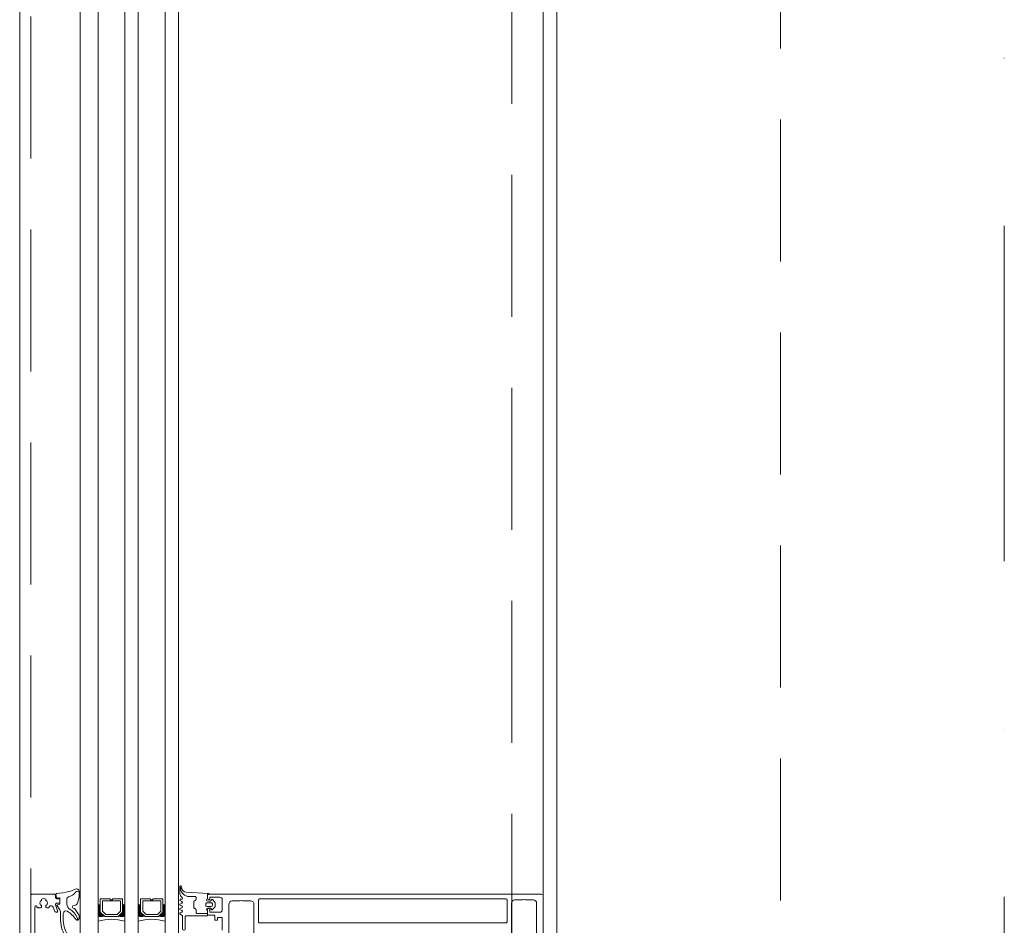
# Model space of a CAD drawing. Header units: millimetres. Extents: x 213386 to 459888, y 74252 to 208052.
# Tile 139 of 256: x 373037 to 373477, y 164776 to 165181. Entities that reach past the tile are written whole.
import ezdxf

# ---------------------------------------------------------------- set-up
doc = ezdxf.new("R2010")
doc.units = ezdxf.units.MM
doc.linetypes.add('CK_Čerchovaná 50', pattern=[6, 3, -1.5, 0, -1.5])
doc.linetypes.add('ČÁRKOVANÁ', pattern=[19.05, 12.7, -6.35])
doc.layers.add('FASÁDA DETAILNÍ', color=255, linetype='Continuous', lineweight=0)
doc.layers.add('TENKA', color=255, linetype='Continuous', lineweight=0)

# ---------------------------------------------------------------- blocks, each defined once
blk = doc.blocks.new('284336')
for points in [[(-0.7, -9.6), (-10, -9.6, 0.414511), (-10.51, -10.11), (-10.51, -15.51, -1), (-11.69, -15.51), (-11.69, -9.6), (-12.69, -8.95, -0.668884), (-12.6, -8.23), (-11.99, -8.01, 0.766384), (-11.99, -7.21), (-12.6, -6.99, -0.76831), (-12.6, -6.23), (-11.99, -6.01, 0.766384), (-11.99, -5.21), (-12.6, -4.99, -0.76831), (-12.6, -4.23), (-11.99, -4.01, 0.766384), (-11.99, -3.21), (-12.6, -2.99, -0.877523), (-12.5, -2.22), (-12.1, -2.22, 0.698129), (-11.83, -1.5, -0.220231), (-12.89, 0.78), (-12.89, 3.45, -0.157143), (-12.82, 3.68), (-12.69, 3.42, -0.067482), (-12.48, 2.53, 0.393136), (-8.66, -1.02), (-6.1, -1.02, -0.414214), (-5.61, -1.51), (-5.61, -2.22, -0.267949), (-5.85, -2.65), (-6.35, -2.93, 0.267949), (-6.61, -3.38), (-6.61, -5.84, 0.267949), (-6.35, -6.29), (-5.85, -6.57, -0.267949), (-5.61, -7), (-5.61, -8.11, 0.414215), (-5.1, -8.62), (-0.41, -8.62), (-0.41, -9.31, -0.414212), (-0.7, -9.6)], [(-0.41, 0), (-0.41, -2, 0.990243), (-0.4, -3.02), (0.9, -3.02, 0.414214), (1.21, -2.71), (1.21, -2.61, -0.668123), (1.71, -2.4), (2.75, -3.45, -0.199004), (2.89, -3.79), (2.89, -5.43, -0.199038), (2.75, -5.77), (1.71, -6.82, -0.668191), (1.21, -6.61), (1.21, -6.51, 0.414214), (0.9, -6.2), (-0.4, -6.2, 0.990269), (-0.41, -7.22), (-0.41, -8.6), (-5.1, -8.6, -0.414215), (-5.59, -8.11), (-5.59, -7, 0.267949), (-5.84, -6.56), (-6.34, -6.27, -0.267949), (-6.59, -5.84), (-6.59, -3.38, -0.267949), (-6.34, -2.95), (-5.84, -2.66, 0.267949), (-5.59, -2.22), (-5.59, -1.51, 0.414214), (-6.1, -1), (-8.66, -1, -0.393156), (-12.46, 2.53, 0.067572), (-12.67, 3.43), (-12.8, 3.7, -0.637545), (-12.12, 3.53), (-11.92, 2.53, 0.344315), (-10.06, 0.91), (0, 0.38, -0.406913), (0.39, 0), (-0.41, 0)], [(1.7, -4.31, 0.414235), (1.2, -3.81), (-0.7, -3.81, 0.414214), (-1.2, -4.31), (-1.2, -4.91, 0.414214), (-0.7, -5.41), (1.2, -5.41, 0.414235), (1.7, -4.91), (1.7, -4.31)]]:
    blk.add_lwpolyline(points, format="xyb", close=True)
blk = doc.blocks.new('433270')
blk.add_lwpolyline([(1, 0, 0.414364), (0, -1), (0, -1.4, 0.255924), (0.23, -1.83, -0.547723), (0.23, -3.17, 0.255924), (0, -3.6), (0, -14.6, 0.414214), (0.3, -14.9), (1.2, -14.9, 0.414214), (1.7, -14.4), (1.7, -10.3, -0.414214), (2, -10), (6, -10, 0.414248), (7, -9), (7, -7.7, 0.414179), (6.5, -7.2), (5.7, -7.2, 0.414232), (5.4, -7.5), (5.4, -8.2, -0.414198), (5.1, -8.5), (2.8, -8.5, -0.414204), (1.8, -7.5), (1.8, -4.49, -0.147432), (1.97, -3.94, 0.147461), (2.4, -2.5), (2.4, -2.3, -0.414214), (2.9, -1.8), (21.87, -1.8, -0.668178), (22.22, -2.65), (22.16, -2.72, 1), (21.59, -3.29), (21.52, -3.35, 0.198912), (21.38, -3.71), (21.38, -4.05, 0.414214), (22.08, -4.75), (22.38, -4.75, 0.576988), (22.64, -4.3, -0.311246), (24.56, -4.3, 0.576988), (24.82, -4.75), (25.3, -4.75, -0.260065), (25.3, -6.65), (24.82, -6.65, 0.576988), (24.56, -7.1, -0.311246), (22.64, -7.1, 0.576988), (22.38, -6.65), (22.08, -6.65, 0.414214), (21.38, -7.35), (21.38, -7.61, 0.267949), (21.63, -8.04), (21.89, -8.2, -0.637047), (21.73, -10), (19.83, -10.7, 0.315299), (19.5, -11.17), (19.5, -11.49, 0.520567), (20.17, -11.96), (22.83, -10.99, -0.520567), (23.5, -11.46), (23.5, -12.5, 0.414062), (24, -13), (25, -13, 0.414186), (25.5, -12.5), (25.5, -11.5, -0.414182), (26, -11), (27, -11, 0.414214), (27.5, -10.5), (27.5, -0.5, 0.414214), (27, 0), (1, 0)], format="xyb", close=True)
blk = doc.blocks.new('284325')
for points in [[(0.84, -5.23, -0.560316), (0.94, -4.73), (1.94, -4.36, 0.3153), (2.14, -4.08), (2.14, -1.89, 0.451558), (1.8, -1.59), (0.9, -1.7, -0.399586), (0.57, -1.46), (0.3, -0.07, -0.415977), (0.53, 0.29, 0.024107), (6.15, 1.24, 0.076636), (8.99, 2.34, -0.577615), (10.79, 1.3), (10.02, 1.37, 0.283171), (9.08, 0.9, -0.168429), (7.07, -0.74), (5.9, -1.16, 0.315302), (5.24, -2.1), (5.24, -4.21, 0.269719), (6.76, -6.82, -0.194797), (10.18, -11.53, -0.342663), (9.17, -11.17, 0.119207), (5.43, -7.59, 0.578571), (3.63, -8.62), (3.63, -11.77, 0.176415), (6.16, -18.72, -1), (5.24, -19.49, -0.176415), (2.43, -11.77), (2.43, -8.89, 0.208286), (0.84, -5.23)], [(8.95, -6.65), (10.32, -8.78, -0.134555), (10.79, -10.63, -0.339795), (10.19, -11.53, 0.194788), (6.76, -6.81, -0.269736), (5.25, -4.21), (5.25, -2.1, -0.315302), (5.9, -1.17), (7.07, -0.74, 0.168429), (9.09, 0.89, -0.283167), (10.01, 1.36), (10.79, 1.29), (10.79, -0.74, -0.070852), (10.71, -1.3), (9.95, -3.93, -0.241839), (9.08, -4.83), (7.93, -5.22, 0.836024), (8.08, -6.19), (8.11, -6.19, -0.255349), (8.95, -6.65)]]:
    blk.add_lwpolyline(points, format="xyb", close=True)

msp = doc.modelspace()

# ---------------------------------------------------------------- linework, layer by layer
at = {"layer": 'FASÁDA DETAILNÍ'}
for p, q in [((373036.638, 145492.154), (373036.638, 169172.154)), ((373063.638, 145492.154), (373063.638, 169172.154)), ((373063.638, 155177.655), (373063.638, 169172.154)), ((373071.638, 169172.154), (373071.638, 145492.154)), ((373071.638, 169172.154), (373071.638, 155177.655)), ((373083.638, 145492.154), (373083.638, 169172.154)), ((373083.638, 155177.655), (373083.638, 169172.154)), ((373089.638, 169172.154), (373089.638, 145492.154)), ((373089.638, 169172.154), (373089.638, 155177.655)), ((373101.638, 145492.154), (373101.638, 169172.154)), ((373101.638, 155177.655), (373101.638, 169172.154)), ((373107.638, 169172.154), (373107.638, 145492.154)), ((373107.638, 169172.154), (373107.638, 155177.655)), ((373276.638, 145732.154), (373276.638, 168932.154)), ((373270.638, 166675.654), (373270.638, 164775.904)), ((373063.638, 164777.655), (373063.638, 165740.266)), ((373071.638, 165740.266), (373071.638, 164777.655)), ((373083.638, 164777.655), (373083.638, 165740.266)), ((373089.638, 165740.266), (373089.638, 164777.655)), ((373101.638, 164777.655), (373101.638, 165740.266)), ((373107.638, 165740.266), (373107.638, 164777.655))]:
    msp.add_line(p, q, dxfattribs=at)
at = {"layer": 'FASÁDA DETAILNÍ', "linetype": 'ČÁRKOVANÁ', "ltscale": 5}
for p, q in [((373041.638, 145497.154), (373041.638, 169167.154)), ((373256.638, 145712.154), (373256.638, 168952.154)), ((373376.638, 145832.154), (373376.638, 168832.154))]:
    msp.add_line(p, q, dxfattribs=at)
at = {"layer": 'FASÁDA DETAILNÍ'}
for points in [[(373270.638, 164763.154), (373270.638, 164788.654, 0.4142135), (373269.638, 164789.654), (373269.638, 164789.654), (373121.138, 164789.654, 0.4142136), (373120.638, 164789.154), (373120.638, 164787.854, 0.4142197), (373121.138, 164787.354), (373121.638, 164787.354), (373121.638, 164788.354), (373126.138, 164788.354, -0.4142136), (373127.138, 164787.354), (373127.138, 164782.654, -0.4142136), (373126.138, 164781.654), (373121.638, 164781.654), (373121.638, 164783.354), (373121.138, 164783.354, 0.4142012), (373120.638, 164782.854), (373120.638, 164780.854, 0.4142136), (373121.138, 164780.354), (373123.282, 164780.354, -0.4142136), (373123.782, 164779.854), (373123.782, 164778.055), (373125.033, 164778.055), (373125.033, 164779.255), (373126.838, 164779.255, -0.4142136), (373127.138, 164778.955), (373127.138, 164773.656, -0.4141667)], [(373130.138, 164766.798), (373130.138, 164785.163, -0.4142136), (373131.638, 164786.663), (373135.139, 164786.663, -0.3999851), (373136.139, 164786.663), (373139.838, 164786.663, -0.4142136), (373141.338, 164785.163), (373141.338, 164766.798, 0.1316504)], [(373256.438, 164766.808), (373256.438, 164785.663, -0.4142315), (373257.938, 164787.163), (373261.648, 164787.163, -0.3999851), (373262.648, 164787.163), (373266.138, 164787.163, -0.4142315), (373267.638, 164785.663), (373267.638, 164766.808, 0.1169365)]]:
    msp.add_lwpolyline(points, format="xyb", dxfattribs=at)
for points in [[(373082.638, 164787.655), (373082.638, 164781.655), (373080.638, 164779.655), (373074.638, 164779.655), (373072.638, 164781.655), (373072.638, 164787.655), (373077.138, 164787.655), (373077.138, 164787.155), (373078.138, 164787.155), (373078.138, 164787.655)], [(373073.638, 164786.655), (373081.638, 164786.655), (373081.638, 164782.069), (373080.224, 164780.655), (373075.191, 164780.655), (373073.638, 164782.069)], [(373100.638, 164787.655), (373100.638, 164781.655), (373098.638, 164779.655), (373092.638, 164779.655), (373090.638, 164781.655), (373090.638, 164787.655), (373095.138, 164787.655), (373095.138, 164787.155), (373096.138, 164787.155), (373096.138, 164787.655)], [(373091.638, 164786.655), (373099.638, 164786.655), (373099.638, 164782.069), (373098.224, 164780.655), (373093.191, 164780.655), (373091.638, 164782.069)]]:
    msp.add_lwpolyline(points, close=True, dxfattribs=at)
msp.add_lwpolyline([(373143.838, 164787.554), (373253.938, 164787.554, -0.4142136), (373254.438, 164787.054), (373254.438, 164777.354, -0.4142136), (373253.938, 164776.854), (373143.838, 164776.854, -0.4142136), (373143.338, 164777.354), (373143.338, 164787.054, -0.4142136), (373143.838, 164787.554)], format="xyb", close=True, dxfattribs=at)
for centre, radius, start, end in [((373072.138, 164785.517), 0.596, 213.03656, 326.96344), ((373072.138, 164785.225), 0.596, 213.03656, 326.96344), ((373072.138, 164784.932), 0.596, 213.03656, 326.96344), ((373083.138, 164785.517), 0.596, 213.03656, 326.96344), ((373083.138, 164785.225), 0.596, 213.03656, 326.96344), ((373083.138, 164784.932), 0.596, 213.03656, 326.96344), ((373090.138, 164785.517), 0.596, 213.03656, 326.96344), ((373090.138, 164785.225), 0.596, 213.03656, 326.96344), ((373090.138, 164784.932), 0.596, 213.03656, 326.96344), ((373101.138, 164785.517), 0.596, 213.03656, 326.96344), ((373101.138, 164785.225), 0.596, 213.03656, 326.96344), ((373101.138, 164784.932), 0.596, 213.03656, 326.96344), ((373072.138, 164784.64), 0.596, 213.03656, 326.96344), ((373072.138, 164784.347), 0.596, 213.03656, 326.96344), ((373072.138, 164784.055), 0.596, 213.03656, 326.96344), ((373072.138, 164783.762), 0.596, 213.03656, 326.96344), ((373072.138, 164783.47), 0.596, 213.03656, 326.96344), ((373072.138, 164783.177), 0.596, 213.03656, 326.96344), ((373072.138, 164782.885), 0.596, 213.03656, 326.96344), ((373072.138, 164782.592), 0.596, 213.03656, 326.96344), ((373072.138, 164782.3), 0.596, 213.03656, 326.96344), ((373072.138, 164782.007), 0.596, 213.03656, 326.96344), ((373072.276, 164781.995), 0.879, 223.50356, 316.00509), ((373072.424, 164782.085), 1.263, 231.50044, 308.03437), ((373072.563, 164782.246), 1.712, 237.31435, 302.70505), ((373072.708, 164782.49), 2.248, 241.59719, 298.47266), ((373072.876, 164782.839), 2.897, 244.70485, 294.69333), ((373082.401, 164782.839), 2.897, 245.30667, 295.29515), ((373082.569, 164782.49), 2.248, 241.52734, 298.40281), ((373082.714, 164782.246), 1.712, 237.29495, 302.68565), ((373082.852, 164782.085), 1.263, 231.96563, 308.49956), ((373083, 164781.995), 0.879, 223.99491, 316.49644), ((373083.138, 164784.64), 0.596, 213.03656, 326.96344), ((373083.138, 164784.347), 0.596, 213.03656, 326.96344), ((373083.138, 164784.055), 0.596, 213.03656, 326.96344), ((373083.138, 164783.762), 0.596, 213.03656, 326.96344), ((373083.138, 164783.47), 0.596, 213.03656, 326.96344), ((373083.138, 164783.177), 0.596, 213.03656, 326.96344), ((373083.138, 164782.885), 0.596, 213.03656, 326.96344), ((373083.138, 164782.592), 0.596, 213.03656, 326.96344), ((373083.138, 164782.3), 0.596, 213.03656, 326.96344), ((373083.138, 164782.007), 0.596, 213.03656, 326.96344), ((373090.138, 164784.64), 0.596, 213.03656, 326.96344), ((373090.138, 164784.347), 0.596, 213.03656, 326.96344), ((373090.138, 164784.055), 0.596, 213.03656, 326.96344), ((373090.138, 164783.762), 0.596, 213.03656, 326.96344), ((373090.138, 164783.47), 0.596, 213.03656, 326.96344), ((373090.138, 164783.177), 0.596, 213.03656, 326.96344), ((373090.138, 164782.885), 0.596, 213.03656, 326.96344), ((373090.138, 164782.592), 0.596, 213.03656, 326.96344), ((373090.138, 164782.3), 0.596, 213.03656, 326.96344), ((373090.138, 164782.007), 0.596, 213.03656, 326.96344), ((373090.276, 164781.995), 0.879, 223.50356, 316.00509), ((373090.424, 164782.085), 1.263, 231.50044, 308.03437), ((373090.563, 164782.246), 1.712, 237.31435, 302.70505), ((373090.708, 164782.49), 2.248, 241.59719, 298.47266), ((373090.876, 164782.839), 2.897, 244.70485, 294.69333), ((373100.401, 164782.839), 2.897, 245.30667, 295.29515), ((373100.569, 164782.49), 2.248, 241.52734, 298.40281), ((373100.714, 164782.246), 1.712, 237.29495, 302.68565), ((373100.852, 164782.085), 1.263, 231.96563, 308.49956), ((373101, 164781.995), 0.879, 223.99491, 316.49644), ((373101.138, 164784.64), 0.596, 213.03656, 326.96344), ((373101.138, 164784.347), 0.596, 213.03656, 326.96344), ((373101.138, 164784.055), 0.596, 213.03656, 326.96344), ((373101.138, 164783.762), 0.596, 213.03656, 326.96344), ((373101.138, 164783.47), 0.596, 213.03656, 326.96344), ((373101.138, 164783.177), 0.596, 213.03656, 326.96344), ((373101.138, 164782.885), 0.596, 213.03656, 326.96344), ((373101.138, 164782.592), 0.596, 213.03656, 326.96344), ((373101.138, 164782.3), 0.596, 213.03656, 326.96344), ((373101.138, 164782.007), 0.596, 213.03656, 326.96344), ((373072.99, 164783.205), 3.546, 247.59095, 292.70618), ((373077.638, 164755.763), 22.699, 74.67278, 105.32722), ((373082.287, 164783.205), 3.546, 247.29382, 292.40905), ((373090.99, 164783.205), 3.546, 247.59095, 292.70618), ((373095.638, 164755.763), 22.699, 74.67278, 105.32722), ((373100.287, 164783.205), 3.546, 247.29382, 292.40905)]:
    msp.add_arc(centre, radius, start, end, dxfattribs=at)
at = {"layer": 'TENKA', "linetype": 'CK_Čerchovaná 50', "ltscale": 50}
msp.add_line((373476.638, 145732.154), (373476.638, 168932.154), dxfattribs=at)

# ---------------------------------------------------------------- block references
at = {"layer": 'FASÁDA DETAILNÍ'}
for name, p in [('284336', (373121.048, 164789.654)), ('284325', (373052.498, 164789.654))]:
    msp.add_blockref(name, p, dxfattribs=at)
at = {"layer": 'FASÁDA DETAILNÍ', "rotation": 90}
msp.add_blockref('433270', (373041.638, 164762.154), dxfattribs=at)

doc.saveas('drawing.dxf')
